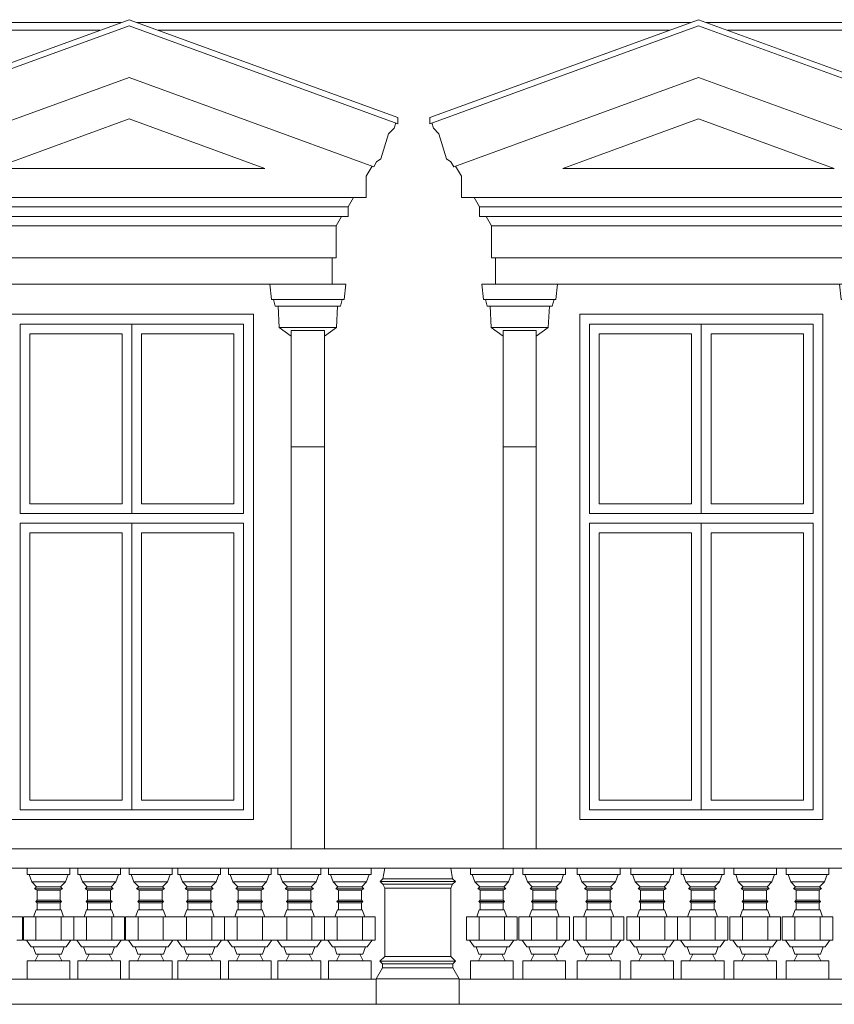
# Model space of a CAD drawing. Header units: metres. Extents: x -1.8 to 41.7, y -0.9 to 24.3.
# Tile 7 of 28: x 6.3 to 10.5, y 5.4 to 10.5. Entities that reach past the tile are written whole.
import ezdxf

# ---------------------------------------------------------------- set-up
doc = ezdxf.new("R2010")
doc.units = ezdxf.units.M
doc.layers.add('AV-STAVBA', color=7, linetype='Continuous', lineweight=18)

# ---------------------------------------------------------------- blocks, each defined once
blk = doc.blocks.new('WI_2-2_dvojité_bez středního sloupku - 1250x2600-1216050-Pohled JV')
at = {"layer": 'AV-STAVBA'}
for p, q in [((29.0798, 8.9), (29.0798, 7.925)), ((29.0798, 8.9), (30.2298, 8.9)), ((29.0798, 7.925), (29.0798, 8.9)), ((29.6548, 8.9), (29.0798, 8.9)), ((30.2298, 8.9), (29.6548, 8.9)), ((29.6548, 8.9), (29.6548, 7.925)), ((29.6548, 8.9), (29.6548, 7.925)), ((30.2298, 7.925), (30.2298, 8.9)), ((30.2298, 7.925), (30.2298, 8.9)), ((29.1298, 8.85), (29.1298, 7.975)), ((29.1298, 8.85), (29.6048, 8.85)), ((29.6048, 7.975), (29.6048, 8.85)), ((29.7048, 7.975), (29.7048, 8.85)), ((29.7048, 8.85), (30.1798, 8.85)), ((30.1798, 8.85), (30.1798, 7.975)), ((29.1298, 7.975), (29.6048, 7.975)), ((30.1798, 7.975), (29.7048, 7.975)), ((29.0798, 7.925), (30.2298, 7.925)), ((29.6548, 7.925), (29.0798, 7.925)), ((29.6548, 7.925), (30.2298, 7.925)), ((29.0798, 7.875), (29.0798, 6.4)), ((29.6134, 7.875), (29.0798, 7.875)), ((29.6548, 7.875), (29.0798, 7.875)), ((29.0798, 7.875), (29.0798, 6.4)), ((30.2298, 7.875), (29.6134, 7.875)), ((29.6548, 6.4), (29.6548, 7.875)), ((30.2298, 7.875), (29.6548, 7.875)), ((29.6548, 7.875), (29.6548, 6.4)), ((30.2298, 6.4), (30.2298, 7.875)), ((30.2298, 6.4), (30.2298, 7.875)), ((29.1298, 7.825), (29.6048, 7.825)), ((29.1298, 6.45), (29.1298, 7.825)), ((29.6048, 7.825), (29.6048, 6.45)), ((29.7048, 6.45), (29.7048, 7.825)), ((29.7048, 7.825), (30.1798, 7.825)), ((30.1798, 7.825), (30.1798, 6.45)), ((29.6048, 6.45), (29.1298, 6.45)), ((30.1798, 6.45), (29.7048, 6.45)), ((29.0798, 6.4), (29.6858, 6.4)), ((29.0798, 6.4), (29.6548, 6.4)), ((29.6548, 6.4), (30.2298, 6.4)), ((29.6858, 6.4), (30.2298, 6.4))]:
    blk.add_line(p, q, dxfattribs=at)
blk = doc.blocks.new('Římsa nad 1NP - Římsa nad 1NP-1582674-Pohled JV')
at = {"layer": 'AV-STAVBA'}
for p, q in [((6.3165, 6.1), (6.3165, 6.0671)), ((6.5365, 6.0671), (6.5365, 6.1)), ((6.5765, 6.1), (6.5765, 6.0671)), ((6.7965, 6.0671), (6.7965, 6.1)), ((6.8415, 6.1), (6.8415, 6.0671)), ((7.0615, 6.0671), (7.0615, 6.1)), ((7.0915, 6.1), (7.0915, 6.0671)), ((7.3115, 6.0671), (7.3115, 6.1)), ((7.3515, 6.1), (7.3515, 6.0671)), ((7.5715, 6.0671), (7.5715, 6.1)), ((7.6065, 6.1), (7.6065, 6.0671)), ((7.8265, 6.0671), (7.8265, 6.1)), ((7.8665, 6.1), (7.8665, 6.0671)), ((8.0865, 6.0671), (8.0865, 6.1)), ((8.1557, 6.1), (8.1461, 6.0458)), ((8.4957, 6.1), (8.5053, 6.0458)), ((8.5965, 6.1), (8.5965, 6.0671)), ((8.8165, 6.0671), (8.8165, 6.1)), ((8.8665, 6.1), (8.8665, 6.0671)), ((9.0865, 6.0671), (9.0865, 6.1)), ((9.1465, 6.1), (9.1465, 6.0671)), ((9.3665, 6.0671), (9.3665, 6.1)), ((9.4215, 6.1), (9.4215, 6.0671)), ((9.6415, 6.0671), (9.6415, 6.1)), ((9.6815, 6.1), (9.6815, 6.0671)), ((9.9015, 6.0671), (9.9015, 6.1)), ((9.9515, 6.1), (9.9515, 6.0671)), ((10.1715, 6.0671), (10.1715, 6.1)), ((10.2215, 6.1), (10.2215, 6.0671)), ((10.4415, 6.0671), (10.4415, 6.1)), ((6.5365, 6.0671), (6.3165, 6.0671)), ((6.3265, 6.0671), (6.3401, 6.0295)), ((6.3401, 6.0295), (6.3649, 6.0047)), ((6.3401, 6.0295), (6.5128, 6.0295)), ((6.488, 6.0047), (6.5128, 6.0295)), ((6.5128, 6.0295), (6.5265, 6.0671)), ((6.7965, 6.0671), (6.5765, 6.0671)), ((6.5865, 6.0671), (6.6001, 6.0295)), ((6.6001, 6.0295), (6.6249, 6.0047)), ((6.6001, 6.0295), (6.7728, 6.0295)), ((6.748, 6.0047), (6.7728, 6.0295)), ((6.7728, 6.0295), (6.7865, 6.0671)), ((7.0615, 6.0671), (6.8415, 6.0671)), ((6.8515, 6.0671), (6.8651, 6.0295)), ((6.8651, 6.0295), (6.8899, 6.0047)), ((6.8651, 6.0295), (7.0378, 6.0295)), ((7.013, 6.0047), (7.0378, 6.0295)), ((7.0378, 6.0295), (7.0515, 6.0671)), ((7.3115, 6.0671), (7.0915, 6.0671)), ((7.1015, 6.0671), (7.1151, 6.0295)), ((7.1151, 6.0295), (7.1399, 6.0047)), ((7.1151, 6.0295), (7.2878, 6.0295)), ((7.263, 6.0047), (7.2878, 6.0295)), ((7.2878, 6.0295), (7.3015, 6.0671)), ((7.5715, 6.0671), (7.3515, 6.0671)), ((7.3615, 6.0671), (7.3751, 6.0295)), ((7.3751, 6.0295), (7.3999, 6.0047)), ((7.3751, 6.0295), (7.5478, 6.0295)), ((7.523, 6.0047), (7.5478, 6.0295)), ((7.5478, 6.0295), (7.5615, 6.0671)), ((7.8265, 6.0671), (7.6065, 6.0671)), ((7.6165, 6.0671), (7.6301, 6.0295)), ((7.6301, 6.0295), (7.6549, 6.0047)), ((7.6301, 6.0295), (7.8028, 6.0295)), ((7.778, 6.0047), (7.8028, 6.0295)), ((7.8028, 6.0295), (7.8165, 6.0671)), ((8.0865, 6.0671), (7.8665, 6.0671)), ((7.8765, 6.0671), (7.8901, 6.0295)), ((7.8901, 6.0295), (7.9149, 6.0047)), ((7.8901, 6.0295), (8.0628, 6.0295)), ((8.038, 6.0047), (8.0628, 6.0295)), ((8.0628, 6.0295), (8.0765, 6.0671)), ((8.1461, 6.0458), (8.132, 6.0317)), ((8.132, 6.0317), (8.5194, 6.0317)), ((8.132, 6.0317), (8.1461, 6.0176)), ((8.5053, 6.0458), (8.1461, 6.0458)), ((8.5053, 6.0458), (8.5194, 6.0317)), ((8.5194, 6.0317), (8.5053, 6.0176)), ((8.8165, 6.0671), (8.5965, 6.0671)), ((8.6065, 6.0671), (8.6201, 6.0295)), ((8.6201, 6.0295), (8.6449, 6.0047)), ((8.6201, 6.0295), (8.7928, 6.0295)), ((8.768, 6.0047), (8.7928, 6.0295)), ((8.7928, 6.0295), (8.8065, 6.0671)), ((9.0865, 6.0671), (8.8665, 6.0671)), ((8.8765, 6.0671), (8.8901, 6.0295)), ((8.8901, 6.0295), (8.9149, 6.0047)), ((8.8901, 6.0295), (9.0628, 6.0295)), ((9.038, 6.0047), (9.0628, 6.0295)), ((9.0628, 6.0295), (9.0765, 6.0671)), ((9.3665, 6.0671), (9.1465, 6.0671)), ((9.1565, 6.0671), (9.1701, 6.0295)), ((9.1701, 6.0295), (9.1949, 6.0047)), ((9.1701, 6.0295), (9.3428, 6.0295)), ((9.318, 6.0047), (9.3428, 6.0295)), ((9.3428, 6.0295), (9.3565, 6.0671)), ((9.6415, 6.0671), (9.4215, 6.0671)), ((9.4315, 6.0671), (9.4451, 6.0295)), ((9.4451, 6.0295), (9.4699, 6.0047)), ((9.4451, 6.0295), (9.6178, 6.0295)), ((9.593, 6.0047), (9.6178, 6.0295)), ((9.6178, 6.0295), (9.6315, 6.0671)), ((9.9015, 6.0671), (9.6815, 6.0671)), ((9.6915, 6.0671), (9.7051, 6.0295)), ((9.7051, 6.0295), (9.7299, 6.0047)), ((9.7051, 6.0295), (9.8778, 6.0295)), ((9.853, 6.0047), (9.8778, 6.0295)), ((9.8778, 6.0295), (9.8915, 6.0671)), ((10.1715, 6.0671), (9.9515, 6.0671)), ((9.9615, 6.0671), (9.9751, 6.0295)), ((9.9751, 6.0295), (9.9999, 6.0047)), ((9.9751, 6.0295), (10.1478, 6.0295)), ((10.123, 6.0047), (10.1478, 6.0295)), ((10.1478, 6.0295), (10.1615, 6.0671)), ((10.4415, 6.0671), (10.2215, 6.0671)), ((10.2315, 6.0671), (10.2451, 6.0295)), ((10.2451, 6.0295), (10.2699, 6.0047)), ((10.2451, 6.0295), (10.4178, 6.0295)), ((10.393, 6.0047), (10.4178, 6.0295)), ((10.4178, 6.0295), (10.4315, 6.0671)), ((6.3649, 6.0047), (6.3543, 5.9941)), ((6.3543, 5.9941), (6.3673, 5.9866)), ((6.4986, 5.9941), (6.3543, 5.9941)), ((6.488, 6.0047), (6.3649, 6.0047)), ((6.3673, 5.9866), (6.3673, 5.9366)), ((6.4856, 5.9866), (6.3673, 5.9866)), ((6.4856, 5.9866), (6.4986, 5.9941)), ((6.4856, 5.9366), (6.4856, 5.9866)), ((6.4986, 5.9941), (6.488, 6.0047)), ((6.6249, 6.0047), (6.6143, 5.9941)), ((6.6143, 5.9941), (6.6273, 5.9866)), ((6.7586, 5.9941), (6.6143, 5.9941)), ((6.748, 6.0047), (6.6249, 6.0047)), ((6.6273, 5.9866), (6.6273, 5.9366)), ((6.7456, 5.9866), (6.6273, 5.9866)), ((6.7456, 5.9866), (6.7586, 5.9941)), ((6.7456, 5.9366), (6.7456, 5.9866)), ((6.7586, 5.9941), (6.748, 6.0047)), ((6.8899, 6.0047), (6.8793, 5.9941)), ((6.8793, 5.9941), (6.8923, 5.9866)), ((7.0236, 5.9941), (6.8793, 5.9941)), ((7.013, 6.0047), (6.8899, 6.0047)), ((6.8923, 5.9866), (6.8923, 5.9366)), ((7.0106, 5.9866), (6.8923, 5.9866)), ((7.0106, 5.9866), (7.0236, 5.9941)), ((7.0106, 5.9366), (7.0106, 5.9866)), ((7.0236, 5.9941), (7.013, 6.0047)), ((7.1399, 6.0047), (7.1293, 5.9941)), ((7.1293, 5.9941), (7.1423, 5.9866)), ((7.2736, 5.9941), (7.1293, 5.9941)), ((7.263, 6.0047), (7.1399, 6.0047)), ((7.1423, 5.9866), (7.1423, 5.9366)), ((7.2606, 5.9866), (7.1423, 5.9866)), ((7.2606, 5.9866), (7.2736, 5.9941)), ((7.2606, 5.9366), (7.2606, 5.9866)), ((7.2736, 5.9941), (7.263, 6.0047)), ((7.3999, 6.0047), (7.3893, 5.9941)), ((7.3893, 5.9941), (7.4023, 5.9866)), ((7.5336, 5.9941), (7.3893, 5.9941)), ((7.523, 6.0047), (7.3999, 6.0047)), ((7.4023, 5.9866), (7.4023, 5.9366)), ((7.5206, 5.9866), (7.4023, 5.9866)), ((7.5206, 5.9866), (7.5336, 5.9941)), ((7.5206, 5.9366), (7.5206, 5.9866)), ((7.5336, 5.9941), (7.523, 6.0047)), ((7.6549, 6.0047), (7.6443, 5.9941)), ((7.6443, 5.9941), (7.6573, 5.9866)), ((7.7886, 5.9941), (7.6443, 5.9941)), ((7.778, 6.0047), (7.6549, 6.0047)), ((7.6573, 5.9866), (7.6573, 5.9366)), ((7.7756, 5.9866), (7.6573, 5.9866)), ((7.7756, 5.9866), (7.7886, 5.9941)), ((7.7756, 5.9366), (7.7756, 5.9866)), ((7.7886, 5.9941), (7.778, 6.0047)), ((7.9149, 6.0047), (7.9043, 5.9941)), ((7.9043, 5.9941), (7.9173, 5.9866)), ((8.0486, 5.9941), (7.9043, 5.9941)), ((8.038, 6.0047), (7.9149, 6.0047)), ((7.9173, 5.9866), (7.9173, 5.9366)), ((8.0356, 5.9866), (7.9173, 5.9866)), ((8.0356, 5.9866), (8.0486, 5.9941)), ((8.0356, 5.9366), (8.0356, 5.9866)), ((8.0486, 5.9941), (8.038, 6.0047)), ((8.1461, 6.0176), (8.5053, 6.0176)), ((8.1461, 6.0176), (8.1557, 5.9971)), ((8.1557, 5.9971), (8.4957, 5.9971)), ((8.1557, 5.9971), (8.1557, 5.6467)), ((8.5053, 6.0176), (8.4957, 5.9971)), ((8.4957, 5.6467), (8.4957, 5.9971)), ((8.6449, 6.0047), (8.6343, 5.9941)), ((8.6343, 5.9941), (8.6473, 5.9866)), ((8.7786, 5.9941), (8.6343, 5.9941)), ((8.768, 6.0047), (8.6449, 6.0047)), ((8.6473, 5.9866), (8.6473, 5.9366)), ((8.7656, 5.9866), (8.6473, 5.9866)), ((8.7656, 5.9866), (8.7786, 5.9941)), ((8.7656, 5.9366), (8.7656, 5.9866)), ((8.7786, 5.9941), (8.768, 6.0047)), ((8.9149, 6.0047), (8.9043, 5.9941)), ((8.9043, 5.9941), (8.9173, 5.9866)), ((9.0486, 5.9941), (8.9043, 5.9941)), ((9.038, 6.0047), (8.9149, 6.0047)), ((8.9173, 5.9866), (8.9173, 5.9366)), ((9.0356, 5.9866), (8.9173, 5.9866)), ((9.0356, 5.9866), (9.0486, 5.9941)), ((9.0356, 5.9366), (9.0356, 5.9866)), ((9.0486, 5.9941), (9.038, 6.0047)), ((9.1949, 6.0047), (9.1843, 5.9941)), ((9.1843, 5.9941), (9.1973, 5.9866)), ((9.3286, 5.9941), (9.1843, 5.9941)), ((9.318, 6.0047), (9.1949, 6.0047)), ((9.1973, 5.9866), (9.1973, 5.9366)), ((9.3156, 5.9866), (9.1973, 5.9866)), ((9.3156, 5.9866), (9.3286, 5.9941)), ((9.3156, 5.9366), (9.3156, 5.9866)), ((9.3286, 5.9941), (9.318, 6.0047)), ((9.4699, 6.0047), (9.4593, 5.9941)), ((9.4593, 5.9941), (9.4723, 5.9866)), ((9.6036, 5.9941), (9.4593, 5.9941)), ((9.593, 6.0047), (9.4699, 6.0047)), ((9.4723, 5.9866), (9.4723, 5.9366)), ((9.5906, 5.9866), (9.4723, 5.9866)), ((9.5906, 5.9866), (9.6036, 5.9941)), ((9.5906, 5.9366), (9.5906, 5.9866)), ((9.6036, 5.9941), (9.593, 6.0047)), ((9.7299, 6.0047), (9.7193, 5.9941)), ((9.7193, 5.9941), (9.7323, 5.9866)), ((9.8636, 5.9941), (9.7193, 5.9941)), ((9.853, 6.0047), (9.7299, 6.0047)), ((9.7323, 5.9866), (9.7323, 5.9366)), ((9.8506, 5.9866), (9.7323, 5.9866)), ((9.8506, 5.9866), (9.8636, 5.9941)), ((9.8506, 5.9366), (9.8506, 5.9866)), ((9.8636, 5.9941), (9.853, 6.0047)), ((9.9999, 6.0047), (9.9893, 5.9941)), ((9.9893, 5.9941), (10.0023, 5.9866)), ((10.1336, 5.9941), (9.9893, 5.9941)), ((10.123, 6.0047), (9.9999, 6.0047)), ((10.0023, 5.9866), (10.0023, 5.9366)), ((10.1206, 5.9866), (10.0023, 5.9866)), ((10.1206, 5.9866), (10.1336, 5.9941)), ((10.1206, 5.9366), (10.1206, 5.9866)), ((10.1336, 5.9941), (10.123, 6.0047)), ((10.2699, 6.0047), (10.2593, 5.9941)), ((10.2593, 5.9941), (10.2723, 5.9866)), ((10.4036, 5.9941), (10.2593, 5.9941)), ((10.393, 6.0047), (10.2699, 6.0047)), ((10.2723, 5.9866), (10.2723, 5.9366)), ((10.3906, 5.9866), (10.2723, 5.9866)), ((10.3906, 5.9866), (10.4036, 5.9941)), ((10.3906, 5.9366), (10.3906, 5.9866)), ((10.4036, 5.9941), (10.393, 6.0047)), ((6.3673, 5.9366), (6.3602, 5.9296)), ((6.3602, 5.9296), (6.3673, 5.9225)), ((6.4927, 5.9296), (6.3602, 5.9296)), ((6.4856, 5.9366), (6.3673, 5.9366)), ((6.4927, 5.9296), (6.4856, 5.9366)), ((6.4856, 5.9225), (6.4927, 5.9296)), ((6.6273, 5.9366), (6.6202, 5.9296)), ((6.6202, 5.9296), (6.6273, 5.9225)), ((6.7527, 5.9296), (6.6202, 5.9296)), ((6.7456, 5.9366), (6.6273, 5.9366)), ((6.7527, 5.9296), (6.7456, 5.9366)), ((6.7456, 5.9225), (6.7527, 5.9296)), ((6.8923, 5.9366), (6.8852, 5.9296)), ((6.8852, 5.9296), (6.8923, 5.9225)), ((7.0177, 5.9296), (6.8852, 5.9296)), ((7.0106, 5.9366), (6.8923, 5.9366)), ((7.0177, 5.9296), (7.0106, 5.9366)), ((7.0106, 5.9225), (7.0177, 5.9296)), ((7.1423, 5.9366), (7.1352, 5.9296)), ((7.1352, 5.9296), (7.1423, 5.9225)), ((7.2677, 5.9296), (7.1352, 5.9296)), ((7.2606, 5.9366), (7.1423, 5.9366)), ((7.2677, 5.9296), (7.2606, 5.9366)), ((7.2606, 5.9225), (7.2677, 5.9296)), ((7.4023, 5.9366), (7.3952, 5.9296)), ((7.3952, 5.9296), (7.4023, 5.9225)), ((7.5277, 5.9296), (7.3952, 5.9296)), ((7.5206, 5.9366), (7.4023, 5.9366)), ((7.5277, 5.9296), (7.5206, 5.9366)), ((7.5206, 5.9225), (7.5277, 5.9296)), ((7.6573, 5.9366), (7.6502, 5.9296)), ((7.6502, 5.9296), (7.6573, 5.9225)), ((7.7827, 5.9296), (7.6502, 5.9296)), ((7.7756, 5.9366), (7.6573, 5.9366)), ((7.7827, 5.9296), (7.7756, 5.9366)), ((7.7756, 5.9225), (7.7827, 5.9296)), ((7.9173, 5.9366), (7.9102, 5.9296)), ((7.9102, 5.9296), (7.9173, 5.9225)), ((8.0427, 5.9296), (7.9102, 5.9296)), ((8.0356, 5.9366), (7.9173, 5.9366)), ((8.0427, 5.9296), (8.0356, 5.9366)), ((8.0356, 5.9225), (8.0427, 5.9296)), ((8.6473, 5.9366), (8.6402, 5.9296)), ((8.6402, 5.9296), (8.6473, 5.9225)), ((8.7727, 5.9296), (8.6402, 5.9296)), ((8.7656, 5.9366), (8.6473, 5.9366)), ((8.7727, 5.9296), (8.7656, 5.9366)), ((8.7656, 5.9225), (8.7727, 5.9296)), ((8.9173, 5.9366), (8.9102, 5.9296)), ((8.9102, 5.9296), (8.9173, 5.9225)), ((9.0427, 5.9296), (8.9102, 5.9296)), ((9.0356, 5.9366), (8.9173, 5.9366)), ((9.0427, 5.9296), (9.0356, 5.9366)), ((9.0356, 5.9225), (9.0427, 5.9296)), ((9.1973, 5.9366), (9.1902, 5.9296)), ((9.1902, 5.9296), (9.1973, 5.9225)), ((9.3227, 5.9296), (9.1902, 5.9296)), ((9.3156, 5.9366), (9.1973, 5.9366)), ((9.3227, 5.9296), (9.3156, 5.9366)), ((9.3156, 5.9225), (9.3227, 5.9296)), ((9.4723, 5.9366), (9.4652, 5.9296)), ((9.4652, 5.9296), (9.4723, 5.9225)), ((9.5977, 5.9296), (9.4652, 5.9296)), ((9.5906, 5.9366), (9.4723, 5.9366)), ((9.5977, 5.9296), (9.5906, 5.9366)), ((9.5906, 5.9225), (9.5977, 5.9296)), ((9.7323, 5.9366), (9.7252, 5.9296)), ((9.7252, 5.9296), (9.7323, 5.9225)), ((9.8577, 5.9296), (9.7252, 5.9296)), ((9.8506, 5.9366), (9.7323, 5.9366)), ((9.8577, 5.9296), (9.8506, 5.9366)), ((9.8506, 5.9225), (9.8577, 5.9296)), ((10.0023, 5.9366), (9.9952, 5.9296)), ((9.9952, 5.9296), (10.0023, 5.9225)), ((10.1277, 5.9296), (9.9952, 5.9296)), ((10.1206, 5.9366), (10.0023, 5.9366)), ((10.1277, 5.9296), (10.1206, 5.9366)), ((10.1206, 5.9225), (10.1277, 5.9296)), ((10.2723, 5.9366), (10.2652, 5.9296)), ((10.2652, 5.9296), (10.2723, 5.9225)), ((10.3977, 5.9296), (10.2652, 5.9296)), ((10.3906, 5.9366), (10.2723, 5.9366)), ((10.3977, 5.9296), (10.3906, 5.9366)), ((10.3906, 5.9225), (10.3977, 5.9296)), ((6.3623, 5.8862), (6.3491, 5.85)), ((6.4906, 5.8862), (6.3623, 5.8862)), ((6.3673, 5.9225), (6.3673, 5.8862)), ((6.4856, 5.9225), (6.3673, 5.9225)), ((6.4856, 5.8862), (6.4856, 5.9225)), ((6.5038, 5.85), (6.4906, 5.8862)), ((6.6223, 5.8862), (6.6091, 5.85)), ((6.7506, 5.8862), (6.6223, 5.8862)), ((6.6273, 5.9225), (6.6273, 5.8862)), ((6.7456, 5.9225), (6.6273, 5.9225)), ((6.7456, 5.8862), (6.7456, 5.9225)), ((6.7638, 5.85), (6.7506, 5.8862)), ((6.8873, 5.8862), (6.8741, 5.85)), ((7.0156, 5.8862), (6.8873, 5.8862)), ((6.8923, 5.9225), (6.8923, 5.8862)), ((7.0106, 5.9225), (6.8923, 5.9225)), ((7.0106, 5.8862), (7.0106, 5.9225)), ((7.0288, 5.85), (7.0156, 5.8862)), ((7.1373, 5.8862), (7.1241, 5.85)), ((7.2656, 5.8862), (7.1373, 5.8862)), ((7.1423, 5.9225), (7.1423, 5.8862)), ((7.2606, 5.9225), (7.1423, 5.9225)), ((7.2606, 5.8862), (7.2606, 5.9225)), ((7.2788, 5.85), (7.2656, 5.8862)), ((7.3973, 5.8862), (7.3841, 5.85)), ((7.5256, 5.8862), (7.3973, 5.8862)), ((7.4023, 5.9225), (7.4023, 5.8862)), ((7.5206, 5.9225), (7.4023, 5.9225)), ((7.5206, 5.8862), (7.5206, 5.9225)), ((7.5388, 5.85), (7.5256, 5.8862)), ((7.6523, 5.8862), (7.6391, 5.85)), ((7.7806, 5.8862), (7.6523, 5.8862)), ((7.6573, 5.9225), (7.6573, 5.8862)), ((7.7756, 5.9225), (7.6573, 5.9225)), ((7.7756, 5.8862), (7.7756, 5.9225)), ((7.7938, 5.85), (7.7806, 5.8862)), ((7.9123, 5.8862), (7.8991, 5.85)), ((8.0406, 5.8862), (7.9123, 5.8862)), ((7.9173, 5.9225), (7.9173, 5.8862)), ((8.0356, 5.9225), (7.9173, 5.9225)), ((8.0356, 5.8862), (8.0356, 5.9225)), ((8.0538, 5.85), (8.0406, 5.8862)), ((8.6423, 5.8862), (8.6291, 5.85)), ((8.7706, 5.8862), (8.6423, 5.8862)), ((8.6473, 5.9225), (8.6473, 5.8862)), ((8.7656, 5.9225), (8.6473, 5.9225)), ((8.7656, 5.8862), (8.7656, 5.9225)), ((8.7838, 5.85), (8.7706, 5.8862)), ((8.9123, 5.8862), (8.8991, 5.85)), ((9.0406, 5.8862), (8.9123, 5.8862)), ((8.9173, 5.9225), (8.9173, 5.8862)), ((9.0356, 5.9225), (8.9173, 5.9225)), ((9.0356, 5.8862), (9.0356, 5.9225)), ((9.0538, 5.85), (9.0406, 5.8862)), ((9.1923, 5.8862), (9.1791, 5.85)), ((9.3206, 5.8862), (9.1923, 5.8862)), ((9.1973, 5.9225), (9.1973, 5.8862)), ((9.3156, 5.9225), (9.1973, 5.9225)), ((9.3156, 5.8862), (9.3156, 5.9225)), ((9.3338, 5.85), (9.3206, 5.8862)), ((9.4673, 5.8862), (9.4541, 5.85)), ((9.5956, 5.8862), (9.4673, 5.8862)), ((9.4723, 5.9225), (9.4723, 5.8862)), ((9.5906, 5.9225), (9.4723, 5.9225)), ((9.5906, 5.8862), (9.5906, 5.9225)), ((9.6088, 5.85), (9.5956, 5.8862)), ((9.7273, 5.8862), (9.7141, 5.85)), ((9.8556, 5.8862), (9.7273, 5.8862)), ((9.7323, 5.9225), (9.7323, 5.8862)), ((9.8506, 5.9225), (9.7323, 5.9225)), ((9.8506, 5.8862), (9.8506, 5.9225)), ((9.8688, 5.85), (9.8556, 5.8862)), ((9.9973, 5.8862), (9.9841, 5.85)), ((10.1256, 5.8862), (9.9973, 5.8862)), ((10.0023, 5.9225), (10.0023, 5.8862)), ((10.1206, 5.9225), (10.0023, 5.9225)), ((10.1206, 5.8862), (10.1206, 5.9225)), ((10.1388, 5.85), (10.1256, 5.8862)), ((10.2673, 5.8862), (10.2541, 5.85)), ((10.3956, 5.8862), (10.2673, 5.8862)), ((10.2723, 5.9225), (10.2723, 5.8862)), ((10.3906, 5.9225), (10.2723, 5.9225)), ((10.3906, 5.8862), (10.3906, 5.9225)), ((10.4088, 5.85), (10.3956, 5.8862)), ((6.2265, 5.85), (6.2915, 5.85)), ((6.2915, 5.85), (6.2915, 5.73)), ((6.2965, 5.85), (6.3615, 5.85)), ((6.2965, 5.85), (6.2965, 5.73)), ((6.3615, 5.85), (6.4915, 5.85)), ((6.3615, 5.73), (6.3615, 5.85)), ((6.4915, 5.85), (6.5565, 5.85)), ((6.4915, 5.85), (6.4915, 5.73)), ((6.5565, 5.85), (6.5565, 5.73)), ((6.5565, 5.85), (6.6215, 5.85)), ((6.5565, 5.85), (6.5565, 5.73)), ((6.6215, 5.85), (6.7515, 5.85)), ((6.6215, 5.73), (6.6215, 5.85)), ((6.7515, 5.85), (6.8165, 5.85)), ((6.7515, 5.85), (6.7515, 5.73)), ((6.8165, 5.85), (6.8165, 5.73)), ((6.8215, 5.85), (6.8865, 5.85)), ((6.8215, 5.85), (6.8215, 5.73)), ((6.8865, 5.85), (7.0165, 5.85)), ((6.8865, 5.73), (6.8865, 5.85)), ((7.0165, 5.85), (7.0765, 5.85)), ((7.0165, 5.85), (7.0165, 5.73)), ((7.0765, 5.85), (7.1365, 5.85)), ((7.1365, 5.85), (7.2665, 5.85)), ((7.1365, 5.73), (7.1365, 5.85)), ((7.2665, 5.85), (7.3315, 5.85)), ((7.2665, 5.85), (7.2665, 5.73)), ((7.3315, 5.85), (7.3315, 5.73)), ((7.3315, 5.85), (7.3965, 5.85)), ((7.3315, 5.85), (7.3315, 5.73)), ((7.3965, 5.85), (7.5265, 5.85)), ((7.3965, 5.73), (7.3965, 5.85)), ((7.5265, 5.85), (7.589, 5.85)), ((7.5265, 5.85), (7.5265, 5.73)), ((7.589, 5.85), (7.6515, 5.85)), ((7.6515, 5.85), (7.7815, 5.85)), ((7.6515, 5.73), (7.6515, 5.85)), ((7.7815, 5.85), (7.8465, 5.85)), ((7.7815, 5.85), (7.7815, 5.73)), ((7.8465, 5.85), (7.8465, 5.73)), ((7.8465, 5.85), (7.9115, 5.85)), ((7.8465, 5.85), (7.8465, 5.73)), ((7.9115, 5.85), (8.0415, 5.85)), ((7.9115, 5.73), (7.9115, 5.85)), ((8.0415, 5.85), (8.1065, 5.85)), ((8.0415, 5.85), (8.0415, 5.73)), ((8.1065, 5.85), (8.1065, 5.73)), ((8.5765, 5.85), (8.6415, 5.85)), ((8.5765, 5.85), (8.5765, 5.73)), ((8.6415, 5.85), (8.7715, 5.85)), ((8.6415, 5.73), (8.6415, 5.85)), ((8.7715, 5.85), (8.8365, 5.85)), ((8.7715, 5.85), (8.7715, 5.73)), ((8.8365, 5.85), (8.8365, 5.73)), ((8.8465, 5.85), (8.9115, 5.85)), ((8.8465, 5.85), (8.8465, 5.73)), ((8.9115, 5.85), (9.0415, 5.85)), ((8.9115, 5.73), (8.9115, 5.85)), ((9.0415, 5.85), (9.1065, 5.85)), ((9.0415, 5.85), (9.0415, 5.73)), ((9.1065, 5.85), (9.1065, 5.73)), ((9.1265, 5.85), (9.1915, 5.85)), ((9.1265, 5.85), (9.1265, 5.73)), ((9.1915, 5.85), (9.3215, 5.85)), ((9.1915, 5.73), (9.1915, 5.85)), ((9.3215, 5.85), (9.3865, 5.85)), ((9.3215, 5.85), (9.3215, 5.73)), ((9.3865, 5.85), (9.3865, 5.73)), ((9.4015, 5.85), (9.4665, 5.85)), ((9.4015, 5.85), (9.4015, 5.73)), ((9.4665, 5.85), (9.5965, 5.85)), ((9.4665, 5.73), (9.4665, 5.85)), ((9.5965, 5.85), (9.6615, 5.85)), ((9.5965, 5.85), (9.5965, 5.73)), ((9.6615, 5.85), (9.6615, 5.73)), ((9.6615, 5.85), (9.7265, 5.85)), ((9.6615, 5.85), (9.6615, 5.73)), ((9.7265, 5.85), (9.8565, 5.85)), ((9.7265, 5.73), (9.7265, 5.85)), ((9.8565, 5.85), (9.9215, 5.85)), ((9.8565, 5.85), (9.8565, 5.73)), ((9.9215, 5.85), (9.9215, 5.73)), ((9.9315, 5.85), (9.9965, 5.85)), ((9.9315, 5.85), (9.9315, 5.73)), ((9.9965, 5.85), (10.1265, 5.85)), ((9.9965, 5.73), (9.9965, 5.85)), ((10.1265, 5.85), (10.1915, 5.85)), ((10.1265, 5.85), (10.1265, 5.73)), ((10.1915, 5.85), (10.1915, 5.73)), ((10.2015, 5.85), (10.2665, 5.85)), ((10.2015, 5.85), (10.2015, 5.73)), ((10.2665, 5.85), (10.3965, 5.85)), ((10.2665, 5.73), (10.2665, 5.85)), ((10.3965, 5.85), (10.4615, 5.85)), ((10.3965, 5.85), (10.3965, 5.73)), ((10.4615, 5.85), (10.4615, 5.73)), ((6.2915, 5.73), (6.2623, 5.73)), ((6.3256, 5.73), (6.2965, 5.73)), ((6.3123, 5.73), (6.3366, 5.6952)), ((6.3364, 5.73), (6.3243, 5.73)), ((6.3615, 5.73), (6.3368, 5.73)), ((6.4163, 5.73), (6.3615, 5.73)), ((6.4367, 5.73), (6.4162, 5.73)), ((6.4915, 5.73), (6.4366, 5.73)), ((6.5162, 5.73), (6.4915, 5.73)), ((6.5163, 5.6952), (6.5406, 5.73)), ((6.5286, 5.73), (6.5166, 5.73)), ((6.5565, 5.73), (6.5273, 5.73)), ((6.5856, 5.73), (6.5565, 5.73)), ((6.5723, 5.73), (6.5966, 5.6952)), ((6.5964, 5.73), (6.5843, 5.73)), ((6.6215, 5.73), (6.5968, 5.73)), ((6.6763, 5.73), (6.6215, 5.73)), ((6.6967, 5.73), (6.6762, 5.73)), ((6.7515, 5.73), (6.6966, 5.73)), ((6.7762, 5.73), (6.7515, 5.73)), ((6.7763, 5.6952), (6.8006, 5.73)), ((6.7886, 5.73), (6.7766, 5.73)), ((6.8165, 5.73), (6.7873, 5.73)), ((6.8506, 5.73), (6.8215, 5.73)), ((6.8373, 5.73), (6.8616, 5.6952)), ((6.8614, 5.73), (6.8493, 5.73)), ((6.8865, 5.73), (6.8618, 5.73)), ((6.9413, 5.73), (6.8865, 5.73)), ((6.9617, 5.73), (6.9412, 5.73)), ((7.0165, 5.73), (6.9616, 5.73)), ((7.0412, 5.73), (7.0165, 5.73)), ((7.0413, 5.6952), (7.0656, 5.73)), ((7.0536, 5.73), (7.0416, 5.73)), ((7.0765, 5.73), (7.0523, 5.73)), ((7.1006, 5.73), (7.0765, 5.73)), ((7.0873, 5.73), (7.1116, 5.6952)), ((7.1114, 5.73), (7.0993, 5.73)), ((7.1365, 5.73), (7.1118, 5.73)), ((7.1913, 5.73), (7.1365, 5.73)), ((7.2117, 5.73), (7.1912, 5.73)), ((7.2665, 5.73), (7.2116, 5.73)), ((7.2912, 5.73), (7.2665, 5.73)), ((7.2913, 5.6952), (7.3156, 5.73)), ((7.3036, 5.73), (7.2916, 5.73)), ((7.3315, 5.73), (7.3023, 5.73)), ((7.3606, 5.73), (7.3315, 5.73)), ((7.3473, 5.73), (7.3716, 5.6952)), ((7.3714, 5.73), (7.3593, 5.73)), ((7.3965, 5.73), (7.3718, 5.73)), ((7.4513, 5.73), (7.3965, 5.73)), ((7.4717, 5.73), (7.4512, 5.73)), ((7.5265, 5.73), (7.4716, 5.73)), ((7.5512, 5.73), (7.5265, 5.73)), ((7.5513, 5.6952), (7.5756, 5.73)), ((7.5636, 5.73), (7.5516, 5.73)), ((7.589, 5.73), (7.5623, 5.73)), ((7.6156, 5.73), (7.589, 5.73)), ((7.6023, 5.73), (7.6266, 5.6952)), ((7.6264, 5.73), (7.6143, 5.73)), ((7.6515, 5.73), (7.6268, 5.73)), ((7.7063, 5.73), (7.6515, 5.73)), ((7.7267, 5.73), (7.7062, 5.73)), ((7.7815, 5.73), (7.7266, 5.73)), ((7.8062, 5.73), (7.7815, 5.73)), ((7.8063, 5.6952), (7.8306, 5.73)), ((7.8186, 5.73), (7.8066, 5.73)), ((7.8465, 5.73), (7.8173, 5.73)), ((7.8756, 5.73), (7.8465, 5.73)), ((7.8623, 5.73), (7.8866, 5.6952)), ((7.8864, 5.73), (7.8743, 5.73)), ((7.9115, 5.73), (7.8868, 5.73)), ((7.9663, 5.73), (7.9115, 5.73)), ((7.9867, 5.73), (7.9662, 5.73)), ((8.0415, 5.73), (7.9866, 5.73)), ((8.0662, 5.73), (8.0415, 5.73)), ((8.0663, 5.6952), (8.0906, 5.73)), ((8.0786, 5.73), (8.0666, 5.73)), ((8.1065, 5.73), (8.0773, 5.73)), ((8.6056, 5.73), (8.5765, 5.73)), ((8.5923, 5.73), (8.6166, 5.6952)), ((8.6164, 5.73), (8.6043, 5.73)), ((8.6415, 5.73), (8.6168, 5.73)), ((8.6963, 5.73), (8.6415, 5.73)), ((8.7167, 5.73), (8.6962, 5.73)), ((8.7715, 5.73), (8.7166, 5.73)), ((8.7962, 5.73), (8.7715, 5.73)), ((8.7963, 5.6952), (8.8206, 5.73)), ((8.8086, 5.73), (8.7966, 5.73)), ((8.8365, 5.73), (8.8073, 5.73)), ((8.8756, 5.73), (8.8465, 5.73)), ((8.8623, 5.73), (8.8866, 5.6952)), ((8.8864, 5.73), (8.8743, 5.73)), ((8.9115, 5.73), (8.8868, 5.73)), ((8.9663, 5.73), (8.9115, 5.73)), ((8.9867, 5.73), (8.9662, 5.73)), ((9.0415, 5.73), (8.9866, 5.73)), ((9.0662, 5.73), (9.0415, 5.73)), ((9.0663, 5.6952), (9.0906, 5.73)), ((9.0786, 5.73), (9.0666, 5.73)), ((9.1065, 5.73), (9.0773, 5.73)), ((9.1556, 5.73), (9.1265, 5.73)), ((9.1423, 5.73), (9.1666, 5.6952)), ((9.1664, 5.73), (9.1543, 5.73)), ((9.1915, 5.73), (9.1668, 5.73)), ((9.2463, 5.73), (9.1915, 5.73)), ((9.2667, 5.73), (9.2462, 5.73)), ((9.3215, 5.73), (9.2666, 5.73)), ((9.3462, 5.73), (9.3215, 5.73)), ((9.3463, 5.6952), (9.3706, 5.73)), ((9.3586, 5.73), (9.3466, 5.73)), ((9.3865, 5.73), (9.3573, 5.73)), ((9.4306, 5.73), (9.4015, 5.73)), ((9.4173, 5.73), (9.4416, 5.6952)), ((9.4414, 5.73), (9.4293, 5.73)), ((9.4665, 5.73), (9.4418, 5.73)), ((9.5213, 5.73), (9.4665, 5.73)), ((9.5417, 5.73), (9.5212, 5.73)), ((9.5965, 5.73), (9.5416, 5.73)), ((9.6212, 5.73), (9.5965, 5.73)), ((9.6213, 5.6952), (9.6456, 5.73)), ((9.6336, 5.73), (9.6216, 5.73)), ((9.6615, 5.73), (9.6323, 5.73)), ((9.6906, 5.73), (9.6615, 5.73)), ((9.6773, 5.73), (9.7016, 5.6952)), ((9.7014, 5.73), (9.6893, 5.73)), ((9.7265, 5.73), (9.7018, 5.73)), ((9.7813, 5.73), (9.7265, 5.73)), ((9.8017, 5.73), (9.7812, 5.73)), ((9.8565, 5.73), (9.8016, 5.73)), ((9.8812, 5.73), (9.8565, 5.73)), ((9.8813, 5.6952), (9.9056, 5.73)), ((9.8936, 5.73), (9.8816, 5.73)), ((9.9215, 5.73), (9.8923, 5.73)), ((9.9606, 5.73), (9.9315, 5.73)), ((9.9473, 5.73), (9.9716, 5.6952)), ((9.9714, 5.73), (9.9593, 5.73)), ((9.9965, 5.73), (9.9718, 5.73)), ((10.0513, 5.73), (9.9965, 5.73)), ((10.0717, 5.73), (10.0512, 5.73)), ((10.1265, 5.73), (10.0716, 5.73)), ((10.1512, 5.73), (10.1265, 5.73)), ((10.1513, 5.6952), (10.1756, 5.73)), ((10.1636, 5.73), (10.1516, 5.73)), ((10.1915, 5.73), (10.1623, 5.73)), ((10.2306, 5.73), (10.2015, 5.73)), ((10.2173, 5.73), (10.2416, 5.6952)), ((10.2414, 5.73), (10.2293, 5.73)), ((10.2665, 5.73), (10.2418, 5.73)), ((10.3213, 5.73), (10.2665, 5.73)), ((10.3417, 5.73), (10.3212, 5.73)), ((10.3965, 5.73), (10.3416, 5.73)), ((10.4212, 5.73), (10.3965, 5.73)), ((10.4213, 5.6952), (10.4456, 5.73)), ((10.4336, 5.73), (10.4216, 5.73)), ((10.4615, 5.73), (10.4323, 5.73)), ((6.3366, 5.6952), (6.5163, 5.6952)), ((6.3466, 5.6952), (6.3603, 5.6576)), ((6.4926, 5.6576), (6.5063, 5.6952)), ((6.5966, 5.6952), (6.7763, 5.6952)), ((6.6066, 5.6952), (6.6203, 5.6576)), ((6.7526, 5.6576), (6.7663, 5.6952)), ((6.8616, 5.6952), (7.0413, 5.6952)), ((6.8716, 5.6952), (6.8853, 5.6576)), ((7.0176, 5.6576), (7.0313, 5.6952)), ((7.1116, 5.6952), (7.2913, 5.6952)), ((7.1216, 5.6952), (7.1353, 5.6576)), ((7.2676, 5.6576), (7.2813, 5.6952)), ((7.3716, 5.6952), (7.5513, 5.6952)), ((7.3816, 5.6952), (7.3953, 5.6576)), ((7.5276, 5.6576), (7.5413, 5.6952)), ((7.6266, 5.6952), (7.8063, 5.6952)), ((7.6366, 5.6952), (7.6503, 5.6576)), ((7.7826, 5.6576), (7.7963, 5.6952)), ((7.8866, 5.6952), (8.0663, 5.6952)), ((7.8966, 5.6952), (7.9103, 5.6576)), ((8.0426, 5.6576), (8.0563, 5.6952)), ((8.6166, 5.6952), (8.7963, 5.6952)), ((8.6266, 5.6952), (8.6403, 5.6576)), ((8.7726, 5.6576), (8.7863, 5.6952)), ((8.8866, 5.6952), (9.0663, 5.6952)), ((8.8966, 5.6952), (8.9103, 5.6576)), ((9.0426, 5.6576), (9.0563, 5.6952)), ((9.1666, 5.6952), (9.3463, 5.6952)), ((9.1766, 5.6952), (9.1903, 5.6576)), ((9.3226, 5.6576), (9.3363, 5.6952)), ((9.4416, 5.6952), (9.6213, 5.6952)), ((9.4516, 5.6952), (9.4653, 5.6576)), ((9.5976, 5.6576), (9.6113, 5.6952)), ((9.7016, 5.6952), (9.8813, 5.6952)), ((9.7116, 5.6952), (9.7253, 5.6576)), ((9.8576, 5.6576), (9.8713, 5.6952)), ((9.9716, 5.6952), (10.1513, 5.6952)), ((9.9816, 5.6952), (9.9953, 5.6576)), ((10.1276, 5.6576), (10.1413, 5.6952)), ((10.2416, 5.6952), (10.4213, 5.6952)), ((10.2516, 5.6952), (10.2653, 5.6576)), ((10.3976, 5.6576), (10.4113, 5.6952)), ((6.3165, 5.6242), (6.5365, 5.6242)), ((6.3165, 5.6242), (6.3165, 5.53)), ((6.3753, 5.6576), (6.3581, 5.6242)), ((6.4926, 5.6576), (6.3603, 5.6576)), ((6.4948, 5.6242), (6.4776, 5.6576)), ((6.5365, 5.53), (6.5365, 5.6242)), ((6.5765, 5.6242), (6.7965, 5.6242)), ((6.5765, 5.6242), (6.5765, 5.53)), ((6.6353, 5.6576), (6.6181, 5.6242)), ((6.7526, 5.6576), (6.6203, 5.6576)), ((6.7548, 5.6242), (6.7376, 5.6576)), ((6.7965, 5.53), (6.7965, 5.6242)), ((6.8415, 5.6242), (7.0615, 5.6242)), ((6.8415, 5.6242), (6.8415, 5.53)), ((6.9003, 5.6576), (6.8831, 5.6242)), ((7.0176, 5.6576), (6.8853, 5.6576)), ((7.0198, 5.6242), (7.0026, 5.6576)), ((7.0615, 5.53), (7.0615, 5.6242)), ((7.0915, 5.6242), (7.3115, 5.6242)), ((7.0915, 5.6242), (7.0915, 5.53)), ((7.1503, 5.6576), (7.1331, 5.6242)), ((7.2676, 5.6576), (7.1353, 5.6576)), ((7.2698, 5.6242), (7.2526, 5.6576)), ((7.3115, 5.53), (7.3115, 5.6242)), ((7.3515, 5.6242), (7.5715, 5.6242)), ((7.3515, 5.6242), (7.3515, 5.53)), ((7.4103, 5.6576), (7.3931, 5.6242)), ((7.5276, 5.6576), (7.3953, 5.6576)), ((7.5298, 5.6242), (7.5126, 5.6576)), ((7.5715, 5.53), (7.5715, 5.6242)), ((7.6065, 5.6242), (7.8265, 5.6242)), ((7.6065, 5.6242), (7.6065, 5.53)), ((7.6653, 5.6576), (7.6481, 5.6242)), ((7.7826, 5.6576), (7.6503, 5.6576)), ((7.7848, 5.6242), (7.7676, 5.6576)), ((7.8265, 5.53), (7.8265, 5.6242)), ((7.8665, 5.6242), (8.0865, 5.6242)), ((7.8665, 5.6242), (7.8665, 5.53)), ((7.9253, 5.6576), (7.9081, 5.6242)), ((8.0426, 5.6576), (7.9103, 5.6576)), ((8.0448, 5.6242), (8.0276, 5.6576)), ((8.0865, 5.53), (8.0865, 5.6242)), ((8.1557, 5.6467), (8.1307, 5.6217)), ((8.1557, 5.6467), (8.4957, 5.6467)), ((8.4957, 5.6467), (8.5207, 5.6217)), ((8.5965, 5.6242), (8.8165, 5.6242)), ((8.5965, 5.6242), (8.5965, 5.53)), ((8.6553, 5.6576), (8.6381, 5.6242)), ((8.7726, 5.6576), (8.6403, 5.6576)), ((8.7748, 5.6242), (8.7576, 5.6576)), ((8.8165, 5.53), (8.8165, 5.6242)), ((8.8665, 5.6242), (9.0865, 5.6242)), ((8.8665, 5.6242), (8.8665, 5.53)), ((8.9253, 5.6576), (8.9081, 5.6242)), ((9.0426, 5.6576), (8.9103, 5.6576)), ((9.0448, 5.6242), (9.0276, 5.6576)), ((9.0865, 5.53), (9.0865, 5.6242)), ((9.1465, 5.6242), (9.3665, 5.6242)), ((9.1465, 5.6242), (9.1465, 5.53)), ((9.2053, 5.6576), (9.1881, 5.6242)), ((9.3226, 5.6576), (9.1903, 5.6576)), ((9.3248, 5.6242), (9.3076, 5.6576)), ((9.3665, 5.53), (9.3665, 5.6242)), ((9.4215, 5.6242), (9.6415, 5.6242)), ((9.4215, 5.6242), (9.4215, 5.53)), ((9.4803, 5.6576), (9.4631, 5.6242)), ((9.5976, 5.6576), (9.4653, 5.6576)), ((9.5998, 5.6242), (9.5826, 5.6576)), ((9.6415, 5.53), (9.6415, 5.6242)), ((9.6815, 5.6242), (9.9015, 5.6242)), ((9.6815, 5.6242), (9.6815, 5.53)), ((9.7403, 5.6576), (9.7231, 5.6242)), ((9.8576, 5.6576), (9.7253, 5.6576)), ((9.8598, 5.6242), (9.8426, 5.6576)), ((9.9015, 5.53), (9.9015, 5.6242)), ((9.9515, 5.6242), (10.1715, 5.6242)), ((9.9515, 5.6242), (9.9515, 5.53)), ((10.0103, 5.6576), (9.9931, 5.6242)), ((10.1276, 5.6576), (9.9953, 5.6576)), ((10.1298, 5.6242), (10.1126, 5.6576)), ((10.1715, 5.53), (10.1715, 5.6242)), ((10.2215, 5.6242), (10.4415, 5.6242)), ((10.2215, 5.6242), (10.2215, 5.53)), ((10.2803, 5.6576), (10.2631, 5.6242)), ((10.3976, 5.6576), (10.2653, 5.6576)), ((10.3998, 5.6242), (10.3826, 5.6576)), ((10.4415, 5.53), (10.4415, 5.6242)), ((8.1448, 5.5876), (8.1123, 5.5313)), ((8.5207, 5.6217), (8.1307, 5.6217)), ((8.1307, 5.6217), (8.1448, 5.6076)), ((8.1448, 5.6076), (8.5066, 5.6076)), ((8.1448, 5.6076), (8.1448, 5.5876)), ((8.1448, 5.5876), (8.5066, 5.5876)), ((8.5207, 5.6217), (8.5066, 5.6076)), ((8.5066, 5.6076), (8.5066, 5.5876)), ((8.5066, 5.5876), (8.5391, 5.5313)), ((8.1123, 5.5313), (8.5391, 5.5313)), ((8.1123, 5.5313), (8.1123, 5.4)), ((8.5391, 5.5313), (8.5391, 5.4)), ((16.7898, 5.4), (5.8298, 5.4))]:
    blk.add_line(p, q, dxfattribs=at)
blk = doc.blocks.new('Tympanon a šambrána 2NP - Tympanon a šambrána 2NP-1607656-Pohled JV')
at = {"layer": 'AV-STAVBA'}
for p, q in [((5.5808, 9.7095), (6.8403, 10.168)), ((6.8403, 10.168), (8.0999, 9.7095)), ((5.468, 9.9345), (5.4764, 9.9071)), ((6.1422, 9.701), (6.8403, 9.9551)), ((6.8403, 9.9551), (7.5385, 9.701)), ((8.2043, 9.9071), (8.2127, 9.9345)), ((5.4764, 9.9071), (5.5047, 9.8788)), ((5.5047, 9.8788), (5.5441, 9.7497)), ((8.1366, 9.7497), (8.176, 9.8788)), ((8.176, 9.8788), (8.2043, 9.9071)), ((5.5441, 9.7497), (5.5667, 9.734)), ((5.5667, 9.734), (5.5808, 9.7095)), ((8.0999, 9.7095), (8.114, 9.734)), ((8.114, 9.734), (8.1366, 9.7497)), ((5.5903, 9.713), (5.6203, 9.661)), ((7.5385, 9.701), (6.1422, 9.701)), ((8.0604, 9.661), (8.0904, 9.713)), ((5.6203, 9.661), (5.6203, 9.551)), ((8.0604, 9.551), (8.0604, 9.661)), ((5.6203, 9.551), (8.0604, 9.551)), ((5.7128, 9.5034), (5.6853, 9.551)), ((7.9679, 9.5034), (7.9954, 9.551)), ((5.7128, 9.4534), (5.7128, 9.5034)), ((7.9679, 9.5034), (5.7128, 9.5034)), ((7.9679, 9.4534), (7.9679, 9.5034)), ((7.9679, 9.4534), (5.7128, 9.4534)), ((5.7753, 9.4058), (5.7478, 9.4534)), ((7.9054, 9.4058), (7.9329, 9.4534)), ((7.9054, 9.4058), (5.7753, 9.4058)), ((5.7753, 9.4058), (5.7753, 9.241)), ((7.9054, 9.241), (7.9054, 9.4058)), ((5.7753, 9.241), (7.9054, 9.241)), ((5.7953, 9.241), (5.7953, 9.106)), ((7.8854, 9.106), (7.8854, 9.241)), ((5.7253, 9.106), (6.1154, 9.106)), ((5.7337, 9.0265), (5.7253, 9.106)), ((6.107, 9.0265), (6.1154, 9.106)), ((6.1154, 9.106), (7.5653, 9.106)), ((7.5653, 9.106), (7.9554, 9.106)), ((7.5737, 9.0265), (7.5653, 9.106)), ((7.947, 9.0265), (7.9554, 9.106)), ((6.107, 9.0265), (5.7337, 9.0265)), ((5.7528, 8.9927), (5.7437, 9.0265)), ((6.0879, 8.9927), (6.097, 9.0265)), ((7.947, 9.0265), (7.5737, 9.0265)), ((7.5928, 8.9927), (7.5837, 9.0265)), ((7.9279, 8.9927), (7.937, 9.0265)), ((6.0879, 8.9927), (5.7528, 8.9927)), ((5.7735, 8.8828), (5.7678, 8.9927)), ((6.0672, 8.8828), (6.0729, 8.9927)), ((7.9279, 8.9927), (7.5928, 8.9927)), ((7.6135, 8.8828), (7.6078, 8.9927)), ((7.9072, 8.8828), (7.9129, 8.9927)), ((5.8353, 8.8377), (5.7735, 8.8828)), ((6.0672, 8.8828), (5.7735, 8.8828)), ((5.8353, 8.8245), (5.8353, 8.866)), ((5.8353, 8.866), (6.0054, 8.866)), ((6.0054, 8.8377), (6.0672, 8.8828)), ((6.0054, 8.866), (6.0054, 8.8245)), ((7.6753, 8.8377), (7.6135, 8.8828)), ((7.9072, 8.8828), (7.6135, 8.8828)), ((7.6753, 8.8245), (7.6753, 8.866)), ((7.6753, 8.866), (7.8454, 8.866)), ((7.8454, 8.8377), (7.9072, 8.8828)), ((7.8454, 8.866), (7.8454, 8.8245)), ((5.8353, 8.8245), (5.8353, 8.7065)), ((6.0054, 8.7065), (6.0054, 8.8245)), ((7.6753, 8.8245), (7.6753, 8.7065)), ((7.8454, 8.7065), (7.8454, 8.8245)), ((5.8353, 8.4615), (5.8353, 8.7065)), ((6.0054, 8.7065), (6.0054, 8.4615)), ((7.6753, 8.4615), (7.6753, 8.7065)), ((7.8454, 8.7065), (7.8454, 8.4615)), ((5.8353, 8.3989), (5.8353, 8.4615)), ((6.0054, 8.4615), (6.0054, 8.3989)), ((7.6753, 8.3989), (7.6753, 8.4615)), ((7.8454, 8.4615), (7.8454, 8.3989)), ((5.8353, 8.3475), (5.8353, 8.3989)), ((6.0054, 8.3989), (6.0054, 8.3475)), ((7.6753, 8.3475), (7.6753, 8.3989)), ((7.8454, 8.3989), (7.8454, 8.3475)), ((5.8353, 8.3475), (5.8353, 8.2688)), ((6.0054, 8.2688), (6.0054, 8.3475)), ((7.6753, 8.3475), (7.6753, 8.2688)), ((7.8454, 8.2688), (7.8454, 8.3475)), ((5.8353, 8.2688), (6.0054, 8.2688)), ((5.8353, 6.2), (5.8353, 8.2688)), ((6.0054, 8.2688), (6.0054, 6.2)), ((7.6753, 8.2688), (7.8454, 8.2688)), ((7.6753, 6.2), (7.6753, 8.2688)), ((7.8454, 8.2688), (7.8454, 6.2))]:
    blk.add_line(p, q, dxfattribs=at)
blk = doc.blocks.new('Tympanon a šambrána 2NP1 - Tympanon a šambrána 2NP-1609287-Pohled JV')
at = {"layer": 'AV-STAVBA'}
for p, q in [((8.5108, 9.7095), (9.7703, 10.168)), ((9.7703, 10.168), (11.0299, 9.7095)), ((8.398, 9.9345), (8.4064, 9.9071)), ((9.0722, 9.701), (9.7703, 9.9551)), ((9.7703, 9.9551), (10.4685, 9.701)), ((11.1343, 9.9071), (11.1427, 9.9345)), ((8.4064, 9.9071), (8.4347, 9.8788)), ((8.4347, 9.8788), (8.4741, 9.7497)), ((11.0666, 9.7497), (11.106, 9.8788)), ((11.106, 9.8788), (11.1343, 9.9071)), ((8.4741, 9.7497), (8.4967, 9.734)), ((8.4967, 9.734), (8.5108, 9.7095)), ((11.0299, 9.7095), (11.044, 9.734)), ((11.044, 9.734), (11.0666, 9.7497)), ((8.5203, 9.713), (8.5503, 9.661)), ((10.4685, 9.701), (9.0722, 9.701)), ((10.9904, 9.661), (11.0204, 9.713)), ((8.5503, 9.661), (8.5503, 9.551)), ((10.9904, 9.551), (10.9904, 9.661)), ((8.5503, 9.551), (10.9904, 9.551)), ((8.6428, 9.5034), (8.6153, 9.551)), ((10.8979, 9.5034), (10.9254, 9.551)), ((8.6428, 9.4534), (8.6428, 9.5034)), ((10.8979, 9.5034), (8.6428, 9.5034)), ((10.8979, 9.4534), (10.8979, 9.5034)), ((10.8979, 9.4534), (8.6428, 9.4534)), ((8.7053, 9.4058), (8.6778, 9.4534)), ((10.8354, 9.4058), (10.8629, 9.4534)), ((10.8354, 9.4058), (8.7053, 9.4058)), ((8.7053, 9.4058), (8.7053, 9.241)), ((10.8354, 9.241), (10.8354, 9.4058)), ((8.7053, 9.241), (10.8354, 9.241)), ((8.7253, 9.241), (8.7253, 9.106)), ((10.8154, 9.106), (10.8154, 9.241)), ((8.6553, 9.106), (9.0454, 9.106)), ((8.6637, 9.0265), (8.6553, 9.106)), ((9.037, 9.0265), (9.0454, 9.106)), ((9.0454, 9.106), (10.4953, 9.106)), ((10.4953, 9.106), (10.8854, 9.106)), ((10.5037, 9.0265), (10.4953, 9.106)), ((10.877, 9.0265), (10.8854, 9.106)), ((9.037, 9.0265), (8.6637, 9.0265)), ((8.6828, 8.9927), (8.6737, 9.0265)), ((9.0179, 8.9927), (9.027, 9.0265)), ((10.877, 9.0265), (10.5037, 9.0265)), ((10.5228, 8.9927), (10.5137, 9.0265)), ((10.8579, 8.9927), (10.867, 9.0265)), ((9.0179, 8.9927), (8.6828, 8.9927)), ((8.7035, 8.8828), (8.6978, 8.9927)), ((8.9972, 8.8828), (9.0029, 8.9927)), ((10.8579, 8.9927), (10.5228, 8.9927)), ((10.5435, 8.8828), (10.5378, 8.9927)), ((10.8372, 8.8828), (10.8429, 8.9927)), ((8.7653, 8.8377), (8.7035, 8.8828)), ((8.9972, 8.8828), (8.7035, 8.8828)), ((8.7653, 8.8245), (8.7653, 8.866)), ((8.7653, 8.866), (8.9354, 8.866)), ((8.9354, 8.8377), (8.9972, 8.8828)), ((8.9354, 8.866), (8.9354, 8.8245)), ((10.6053, 8.8377), (10.5435, 8.8828)), ((10.8372, 8.8828), (10.5435, 8.8828)), ((10.6053, 8.8245), (10.6053, 8.866)), ((10.6053, 8.866), (10.7754, 8.866)), ((10.7754, 8.8377), (10.8372, 8.8828)), ((10.7754, 8.866), (10.7754, 8.8245)), ((8.7653, 8.8245), (8.7653, 8.7065)), ((8.9354, 8.7065), (8.9354, 8.8245)), ((10.6053, 8.8245), (10.6053, 8.7065)), ((10.7754, 8.7065), (10.7754, 8.8245)), ((8.7653, 8.4615), (8.7653, 8.7065)), ((8.9354, 8.7065), (8.9354, 8.4615)), ((10.6053, 8.4615), (10.6053, 8.7065)), ((10.7754, 8.7065), (10.7754, 8.4615)), ((8.7653, 8.3989), (8.7653, 8.4615)), ((8.9354, 8.4615), (8.9354, 8.3989)), ((10.6053, 8.3989), (10.6053, 8.4615)), ((10.7754, 8.4615), (10.7754, 8.3989)), ((8.7653, 8.3475), (8.7653, 8.3989)), ((8.9354, 8.3989), (8.9354, 8.3475)), ((10.6053, 8.3475), (10.6053, 8.3989)), ((10.7754, 8.3989), (10.7754, 8.3475)), ((8.7653, 8.3475), (8.7653, 8.2688)), ((8.9354, 8.2688), (8.9354, 8.3475)), ((10.6053, 8.3475), (10.6053, 8.2688)), ((10.7754, 8.2688), (10.7754, 8.3475)), ((8.7653, 8.2688), (8.9354, 8.2688)), ((8.7653, 6.2), (8.7653, 8.2688)), ((8.9354, 8.2688), (8.9354, 6.2)), ((10.6053, 8.2688), (10.7754, 8.2688)), ((10.6053, 6.2), (10.6053, 8.2688)), ((10.7754, 8.2688), (10.7754, 6.2))]:
    blk.add_line(p, q, dxfattribs=at)
blk = doc.blocks.new('Podokenní římsa 3NP - Podokenní římsa 3NP-1611802-Pohled JV')
at = {"layer": 'AV-STAVBA'}
for p, q in [((6.8006, 10.4515), (5.4848, 10.4515)), ((9.7306, 10.4515), (6.8801, 10.4515)), ((12.6706, 10.4515), (9.8101, 10.4515)), ((6.69, 10.4115), (5.4448, 10.4115)), ((9.6207, 10.4115), (6.99, 10.4115)), ((12.5607, 10.4115), (9.92, 10.4115))]:
    blk.add_line(p, q, dxfattribs=at)

msp = doc.modelspace()

# ---------------------------------------------------------------- linework, layer by layer
at = {"layer": 'AV-STAVBA'}
for p, q in [((6.8403, 10.4659), (5.4578, 9.9627)), ((8.2229, 9.9627), (6.8403, 10.4659)), ((9.7703, 10.4659), (8.3878, 9.9627)), ((11.1529, 9.9627), (9.7703, 10.4659)), ((5.4578, 9.9308), (6.8403, 10.434)), ((6.8403, 10.434), (8.2229, 9.9308)), ((8.3878, 9.9308), (9.7703, 10.434)), ((9.7703, 10.434), (11.1529, 9.9308)), ((8.2229, 9.9308), (8.2229, 9.9627)), ((8.3878, 9.9627), (8.3878, 9.9308)), ((6.2299, 8.95), (7.4799, 8.95)), ((7.4799, 8.95), (7.4799, 6.35)), ((9.1599, 6.35), (9.1599, 8.95)), ((9.1599, 8.95), (10.4099, 8.95)), ((10.4099, 8.95), (10.4099, 6.35)), ((7.4799, 6.35), (6.2299, 6.35)), ((10.4099, 6.35), (9.1599, 6.35)), ((0.2448, 6.2), (17.5722, 6.2)), ((17.1222, 6.1), (0.8048, 6.1)), ((5.4448, 5.53), (8.1123, 5.53)), ((8.5391, 5.53), (11.0323, 5.53))]:
    msp.add_line(p, q, dxfattribs=at)

# ---------------------------------------------------------------- block references
for name, p in [('Podokenní římsa 3NP - Podokenní římsa 3NP-1611802-Pohled JV', (0, 0)), ('Tympanon a šambrána 2NP - Tympanon a šambrána 2NP-1607656-Pohled JV', (0, 0)), ('Tympanon a šambrána 2NP1 - Tympanon a šambrána 2NP-1609287-Pohled JV', (0, 0)), ('WI_2-2_dvojité_bez středního sloupku - 1250x2600-1216050-Pohled JV', (-22.8, 0)), ('WI_2-2_dvojité_bez středního sloupku - 1250x2600-1216050-Pohled JV', (-19.87, 0)), ('Římsa nad 1NP - Římsa nad 1NP-1582674-Pohled JV', (0, 0))]:
    msp.add_blockref(name, p, dxfattribs=at)

doc.saveas('drawing.dxf')
